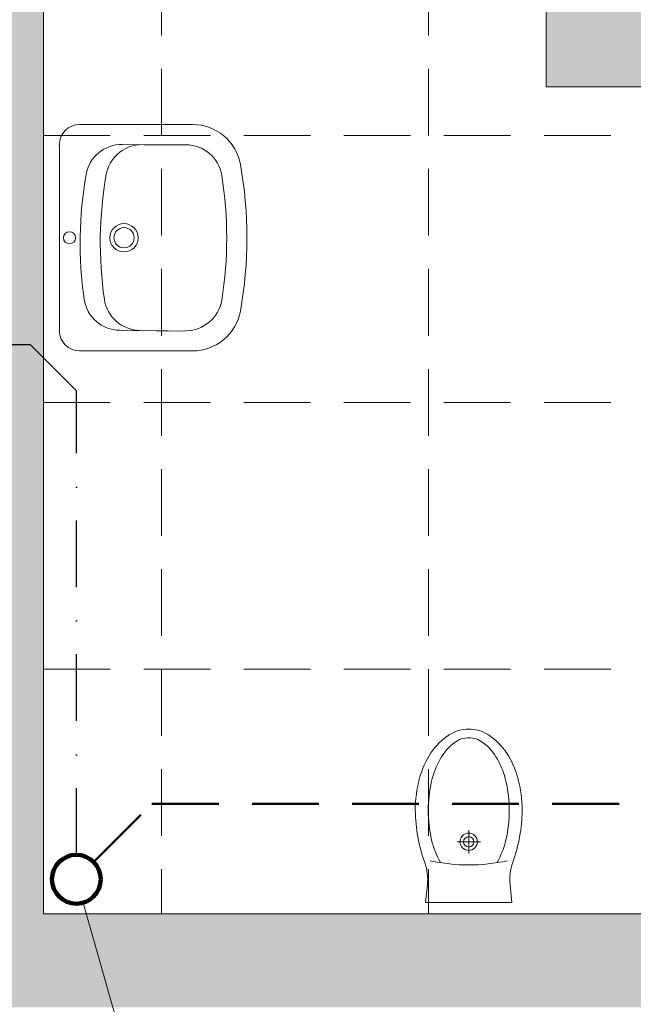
# Model space of a CAD drawing. Header units: millimetres. Extents: x -23540 to 53212, y -37964 to 41185.
# Tile 118 of 203: x 2682 to 2820, y -31905 to -31684. Entities that reach past the tile are written whole.
import ezdxf

# ---------------------------------------------------------------- set-up
doc = ezdxf.new("R2010")
doc.units = ezdxf.units.MM
for name, pattern in [('DASHDOT', [1, 0.5, -0.25, 0, -0.25]), ('DASHED', [0.75, 0.5, -0.25]), ('DASHEDX2', [1.5, 1, -0.5])]:
    doc.linetypes.add(name, pattern=pattern)
doc.layers.get('0').update_dxf_attribs({"lineweight": 18})
for name, color, linetype, lineweight in [('BA_KS_ist.', 34, 'Continuous', 50), ('MM_KS_OPISY', 7, 'Continuous', 9), ('mm_SKROPLINY', 3, 'DASHDOT', 30), ('PG_PRZERYWANE_ŚREDNIE', 1, 'DASHEDX2', 18), ('PG_WIDOKOWE_CIENKIE', 1, 'Continuous', 18), ('PG_WYPOSAŻENIE', 1, 'Continuous', 18), ('PG_ŚCIANY_DZIAŁOWE', 3, 'Continuous', 18)]:
    doc.layers.add(name, color=color, linetype=linetype, lineweight=lineweight)

msp = doc.modelspace()

# ---------------------------------------------------------------- hatches: boundary and pattern name
at = {"layer": 'PG_ŚCIANY_DZIAŁOWE', "true_color": 0x636466, "transparency": 33554610}
h = msp.add_hatch(color=251, dxfattribs=at)
h.dxf.hatch_style = 1
h.paths.add_polyline_path([(3316.55, -31474.96), (3279.62, -31474.96), (3279.62, -31943.46), (3105.62, -31943.46), (3105.62, -31559.46), (3105.62, -31451.46), (2983.12, -31451.46), (2983.12, -31469.96), (3062.62, -31469.96), (3062.62, -31680.46), (2815.12, -31680.46), (2815.12, -31469.96), (2882.12, -31469.96), (2882.12, -31451.46), (2788.62, -31451.46), (2788.62, -31469.96), (2800.62, -31469.96), (2800.62, -31698.96), (3062.62, -31698.96), (3062.62, -31884.96), (2687.62, -31884.96), (2687.62, -31469.96), (2687.62, -31451.46), (2637.62, -31451.46), (2637.62, -31467.46), (2669.12, -31467.46), (2669.12, -31905.96), (2868.62, -31905.96), (2868.62, -31912.96), (2877.62, -31912.96), (2877.62, -31905.96), (3066.62, -31905.96), (3066.62, -32071.46), (3053.12, -32071.46), (3053.12, -32143.46), (3128.17, -32143.46), (3128.17, -31989.42), (3316.55, -31989.42)])
h.paths.add_polyline_path([(3279.62, -31334.96), (3316.55, -31334.96), (3316.55, -31300.46), (3279.62, -31330.46)])

# ---------------------------------------------------------------- linework, layer by layer
at = {"color": 251, "true_color": 0x636466}
for p, q in [((2687.62, -31469.96), (2687.62, -31884.96)), ((2800.62, -31469.96), (2800.62, -31698.96)), ((2687.62, -31884.96), (3062.62, -31884.96))]:
    msp.add_line(p, q, dxfattribs=at)
at = {"color": 251, "lineweight": 20, "true_color": 0x636466}
msp.add_line((2800.62, -31698.96), (3062.62, -31698.96), dxfattribs=at)
at = {"layer": 'BA_KS_ist.', "linetype": 'DASHED', "ltscale": 30}
for p, q in [((2698.87, -31873.32), (2711.98, -31860.2)), ((2711.98, -31860.2), (2866.17, -31860.2))]:
    msp.add_line(p, q, dxfattribs=at)
at = {"layer": 'BA_KS_ist.', "color": 51, "linetype": 'Continuous', "lineweight": 140, "ltscale": 25, "true_color": 0xf7f281}
msp.add_circle((2694.98, -31877.2), 5.5, dxfattribs=at)
at = {"layer": 'MM_KS_OPISY'}
msp.add_line((2716.07, -31951.04), (2696.49, -31882.49), dxfattribs=at)
at = {"layer": 'mm_SKROPLINY', "ltscale": 30}
for p, q in [((2579.62, -31756.96), (2684.58, -31756.96)), ((2694.98, -31767.36), (2684.58, -31756.96)), ((2694.98, -31871.7), (2694.98, -31767.36))]:
    msp.add_line(p, q, dxfattribs=at)
at = {"layer": 'PG_PRZERYWANE_ŚREDNIE', "color": 251, "lineweight": 15, "ltscale": 15, "true_color": 0x636466}
for p, q in [((2714.12, -31469.96), (2714.12, -31884.96)), ((2774.12, -31469.96), (2774.12, -31884.96)), ((3062.62, -31709.96), (2687.62, -31709.96)), ((3062.62, -31769.96), (2687.62, -31769.96)), ((3062.62, -31829.96), (2687.62, -31829.96))]:
    msp.add_line(p, q, dxfattribs=at)
at = {"layer": 'PG_WIDOKOWE_CIENKIE', "color": 251, "lineweight": 18, "true_color": 0x636466}
for p, q in [((2721.13, -31707.48), (2695.7, -31707.48)), ((2691.16, -31712.02), (2691.16, -31753.83)), ((2705.36, -31711.94), (2710.7, -31712.02)), ((2708.43, -31711.99), (2708.43, -31712.07)), ((2719.59, -31712.02), (2710.25, -31712.02)), ((2704.72, -31753.75), (2710.06, -31753.83)), ((2708.43, -31753.72), (2708.43, -31753.81)), ((2709.25, -31753.77), (2719.59, -31753.93)), ((2710.25, -31753.79), (2710.25, -31753.83)), ((2715.59, -31753.83), (2712.96, -31753.83)), ((2712.96, -31753.83), (2712.96, -31753.83)), ((2712.98, -31753.83), (2712.98, -31753.83)), ((2713.7, -31753.83), (2713.7, -31753.89)), ((2714.78, -31753.83), (2714.78, -31753.86)), ((2721.13, -31758.38), (2695.7, -31758.38))]:
    msp.add_line(p, q, dxfattribs=at)
for centre, radius in [((2705.7, -31732.93), 3.18), ((2705.7, -31732.93), 2.27), ((2693.43, -31732.93), 1.36)]:
    msp.add_circle(centre, radius, dxfattribs=at)
for centre, radius, start, end in [((2695.7, -31712.02), 4.55, 90, 180), ((2721.13, -31718.38), 10.91, 10.2403, 90), ((2705.23, -31720.12), 8.18, 89.1253, 169.9711), ((2709.76, -31720.15), 8.18, 95.2076, 169.9711), ((2719.59, -31720.2), 8.18, 9.1541, 90), ((2640.62, -31732.93), 92.72, 349.7597, 10.2403), ((2784, -31734.05), 88.17, 169.9711, 188.2794), ((2788.53, -31734.08), 88.17, 169.9711, 188.2794), ((2640.62, -31732.93), 88.17, 350.8459, 9.1541), ((2704.84, -31745.57), 8.18, 188.2794, 269.1253), ((2709.37, -31745.59), 8.18, 188.2794, 269.1253), ((2719.59, -31745.65), 8.18, 270, 350.8459), ((2721.13, -31747.47), 10.91, 270, 349.7597), ((2695.7, -31753.83), 4.55, 180, 270)]:
    msp.add_arc(centre, radius, start, end, dxfattribs=at)
at = {"layer": 'PG_WYPOSAŻENIE', "color": 251, "lineweight": 18, "true_color": 0x636466}
for p, q in [((2783.2, -31866.13), (2783.2, -31871.41)), ((2780.56, -31868.77), (2785.84, -31868.77))]:
    msp.add_line(p, q, dxfattribs=at)
msp.add_lwpolyline([(2771.17, -31861.74, -0.066486), (2772.15, -31854.44, -0.079028), (2774.7, -31848.79, -0.107158), (2778.89, -31844.67, -0.141632), (2783.2, -31843.42, -0.141632), (2787.51, -31844.67, -0.107158), (2791.7, -31848.79, -0.079028), (2794.25, -31854.44, -0.066486), (2795.22, -31861.74, -0.082267), (2793.1, -31873.41, 0.113756), (2792.5, -31878.46), (2792.92, -31882.42), (2773.48, -31882.42), (2773.9, -31878.46, 0.113756), (2773.3, -31873.41, -0.082267)], format="xyb", close=True, dxfattribs=at)
for points in [[(2776.85, -31873.46, -0.003664), (2776.76, -31873.31, -0.070396), (2774.85, -31868.32, -0.05666), (2774.1, -31861.74, -0.05666), (2774.85, -31855.15, -0.070396), (2776.76, -31850.17, -0.106167), (2780.04, -31846.42, -0.161429), (2783.2, -31845.37, -0.161429), (2786.35, -31846.42, -0.106167), (2789.63, -31850.17, -0.070396), (2791.55, -31855.15, -0.05666), (2792.3, -31861.74, -0.05666), (2791.55, -31868.32, -0.070396), (2789.63, -31873.31, -0.003664), (2789.55, -31873.46, -0.161429)], [(2771.17, -31861.74, -0.071321), (2771.17, -31861.74)]]:
    msp.add_lwpolyline(points, format="xyb", dxfattribs=at)
for radius in [1.95, 1.17]:
    msp.add_circle((2783.2, -31868.77), radius, dxfattribs=at)
msp.add_arc((2783.2, -31834.51), 39.47, 257.3322, 282.6678, dxfattribs=at)

doc.saveas('drawing.dxf')
